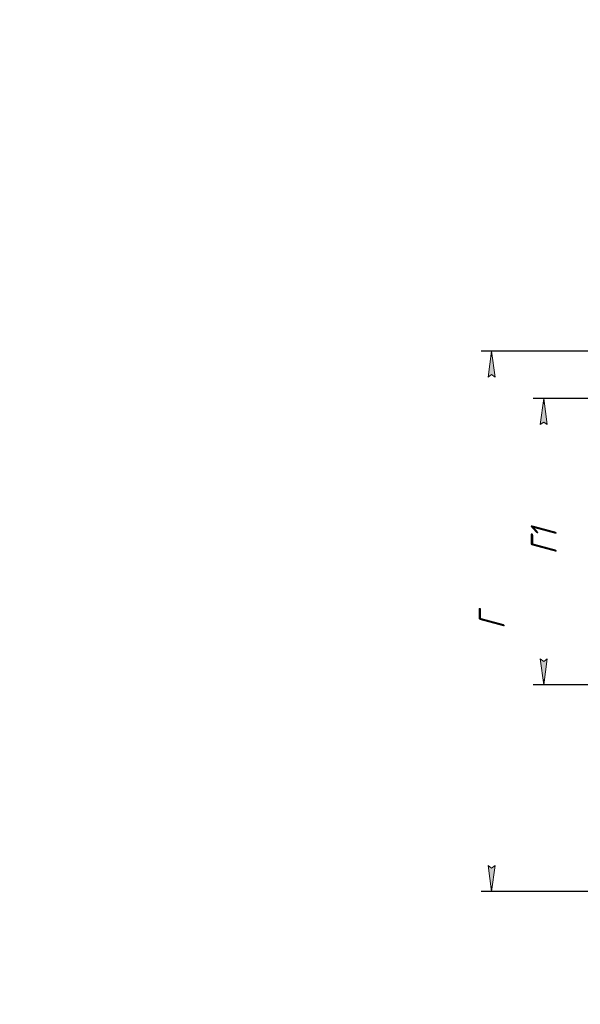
# Model space of a CAD drawing. Header units: millimetres. Extents: x 0 to 297, y 0 to 420.
# Tile 8 of 13: x 0 to 108, y 231 to 420. Entities that reach past the tile are written whole.
import ezdxf

# ---------------------------------------------------------------- set-up
doc = ezdxf.new("R2010")
doc.units = ezdxf.units.MM
doc.linetypes.add('K5LT_THIN', pattern=[0])
doc.layers.add('Системный слой', color=7, linetype='Continuous')
doc.styles.add('KDIMTEXTSTYLE', font='GOST_AU.SHX', dxfattribs={"width": 0.96, "oblique": 15, "height": 5})
doc.dimstyles.new('KDIMSTYLE (0.25)', dxfattribs={"dimtxt": 5, "dimasz": 1, "dimexe": 2, "dimexo": 0, "dimgap": 1, "dimtad": 1, "dimlfac": 4, "dimtxsty": 'KDIMTEXTSTYLE', "dimsah": 1, "dimcen": 0, "dimdle": 1, "dimadec": 0, "dimazin": 0, "dimtfac": 0.667, "dimtmove": 0, "dimatfit": 3, "dimfxl": 1, "dimtvp": 1, "dimtolj": 1, "dimtzin": 0, "dimarcsym": 0})

# ---------------------------------------------------------------- blocks, each defined once
blk = doc.blocks.new('KDIMARROW_01')
at = {"layer": 'Системный слой'}
blk.add_hatch(color=0, dxfattribs=at).paths.add_polyline_path([(0, 0), (-5, 0.66), (-4.5, 0), (-5, -0.66)])
at = {"layer": 'Системный слой', "color": 0, "linetype": 'K5LT_THIN', "lineweight": 18}
for p, q in [((-4.5, 0), (-5, 0.66)), ((-5, 0.66), (0, 0)), ((0, 0), (-5, -0.66)), ((-5, -0.66), (-4.5, 0)), ((0, 0), (-1, 0))]:
    blk.add_line(p, q, dxfattribs=at)

msp = doc.modelspace()

# ---------------------------------------------------------------- dimensions: what is measured, and where the dimension line sits
at = {"layer": 'Системный слой', "color": 7}
for base, p1, p2, location, text in [((90.6816, 356.2796), (122.1816, 252.4046), (126.5566, 356.2796), (90.6816, 304.3421), '\\H5.0;\\W0.965;\\Q15;\\H5.0;\\W0.965;\\Q15;\\Q15;Г'), ((100.6816, 347.1546), (146.4289, 292.1546), (145.2319, 347.1546), (100.6816, 319.6546), '\\H5.0;\\W0.965;\\Q15;\\H5.0;\\W0.965;\\Q15;\\Q15;Г1')]:
    msp.add_linear_dim(base=base, p1=p1, p2=p2, angle=90, location=location, text=text, dimstyle='KDIMSTYLE (0.25)', override={"dimexo": 0, "dimblk1": 'KDIMARROW_01', "dimblk2": 'KDIMARROW_01', "dimse1": 0, "dimse2": 0, "dimclrt": 7, "dimtolj": 1}, dxfattribs=at).render()

doc.saveas('drawing.dxf')
